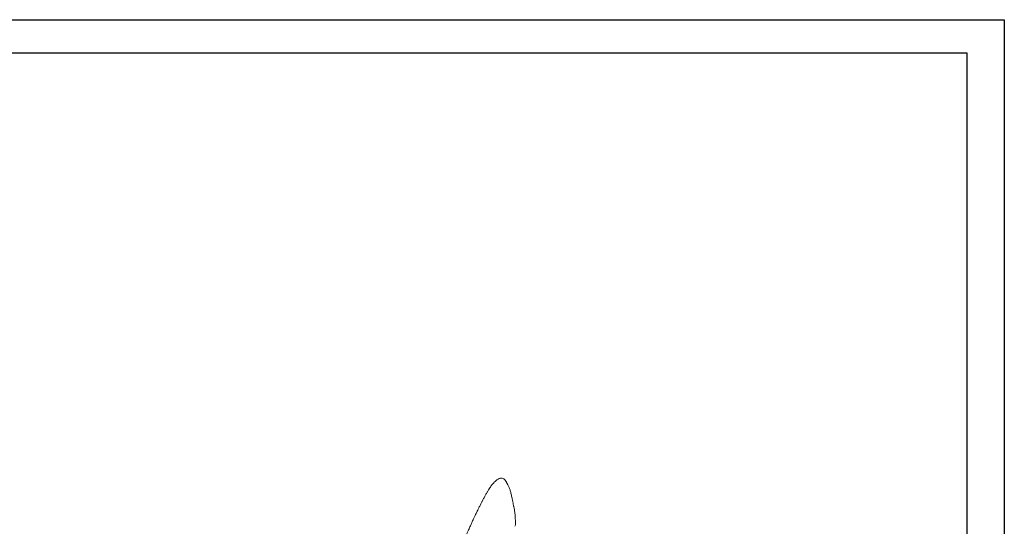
# Model space of a CAD drawing. Header units: millimetres. Extents: x 0 to 420, y 0 to 297.
# Tile 4 of 4: x 210 to 420, y 189 to 297. Entities that reach past the tile are written whole.
import ezdxf

# ---------------------------------------------------------------- set-up
doc = ezdxf.new("R2010")
doc.units = ezdxf.units.MM
doc.layers.add('AM_BOR', color=7, linetype='Continuous')

msp = doc.modelspace()

# ---------------------------------------------------------------- linework, layer by layer
at = {"color": 218, "linetype": 'Continuous', "lineweight": 30}
for p, q in [((7, 289.96), (412, 289.96)), ((412, 289.96), (412, 7))]:
    msp.add_line(p, q, dxfattribs=at)
at = {"color": 7, "linetype": 'Continuous', "lineweight": 15}
for points, knots in [([(315.38, 193.22), (315.38, 193.24), (315.36, 193.31), (315.33, 193.48), (315.28, 193.73), (315.22, 194.02), (315.16, 194.33), (315.09, 194.68), (315, 195.06), (314.89, 195.61), (314.74, 196.27), (314.53, 196.95), (314.3, 197.48), (314.12, 197.84), (314.03, 198.01), (313.97, 198.14), (313.92, 198.24), (313.87, 198.33), (313.82, 198.44), (313.74, 198.58), (313.64, 198.74), (313.53, 198.9), (313.34, 199.1), (313.09, 199.28), (312.77, 199.35), (312.49, 199.32), (312.24, 199.23), (312.02, 199.12), (311.78, 198.97), (311.52, 198.76), (311.24, 198.49), (310.97, 198.18), (310.73, 197.88), (310.51, 197.58), (310.27, 197.23), (310, 196.8), (309.7, 196.3), (309.37, 195.74), (309.04, 195.14), (308.72, 194.54), (308.41, 193.94), (308.11, 193.33), (307.77, 192.66), (307.42, 191.94), (307.11, 191.29), (306.83, 190.71), (306.62, 190.25), (306.44, 189.86), (306.26, 189.47), (306.09, 189.08), (305.91, 188.71), (305.74, 188.32), (305.49, 187.75), (305.17, 187.02), (304.77, 186.07), (304.3, 184.97), (303.76, 183.64), (303.14, 182.06), (302.45, 180.21), (301.75, 178.22), (301.07, 176.15), (300.41, 174.1), (299.8, 172.16), (299.21, 170.28), (298.62, 168.46), (298.01, 166.65), (297.41, 164.95), (296.81, 163.33), (296.22, 161.8), (295.75, 160.54), (295.37, 159.55), (295.08, 158.8), (294.8, 158.05), (294.51, 157.29), (294.21, 156.49), (293.88, 155.58), (293.5, 154.48), (293.09, 153.15), (292.72, 151.75), (292.44, 150.52), (292.34, 149.81), (292.3, 149.54)], [0, 0, 0, 0, 0.001361, 0.004583, 0.010805, 0.017268, 0.024094, 0.032144, 0.041597, 0.051537, 0.07387, 0.094498, 0.114794, 0.121492, 0.126828, 0.130702, 0.133058, 0.135601, 0.139418, 0.145617, 0.153683, 0.163452, 0.173449, 0.196632, 0.218837, 0.239225, 0.253189, 0.265794, 0.279096, 0.293972, 0.310313, 0.325251, 0.337997, 0.349056, 0.361379, 0.375699, 0.391062, 0.406022, 0.420671, 0.43494, 0.446661, 0.459114, 0.472256, 0.486028, 0.49978, 0.508015, 0.514804, 0.520229, 0.524487, 0.52882, 0.535652, 0.543918, 0.552876, 0.565904, 0.580095, 0.595419, 0.611673, 0.63396, 0.657406, 0.681775, 0.70693, 0.730861, 0.752848, 0.772936, 0.794058, 0.813605, 0.832219, 0.849918, 0.866733, 0.883131, 0.891308, 0.899509, 0.907758, 0.916076, 0.924481, 0.934064, 0.94604, 0.960393, 0.97712, 0.991253, 1, 1, 1, 1]), ([(315.63, 189.05), (315.67, 189.15), (315.74, 189.34), (315.72, 189.69), (315.72, 190.12), (315.71, 190.67), (315.67, 191.26), (315.62, 191.8), (315.55, 192.38), (315.48, 192.87), (315.41, 193.14), (315.39, 193.22)], [0, 0, 0, 0, 0.082751, 0.156504, 0.232067, 0.356682, 0.481505, 0.597799, 0.717013, 0.915557, 1, 1, 1, 1])]:
    msp.add_open_spline(points, degree=3, knots=knots, dxfattribs=at)
at = {"layer": 'AM_BOR', "color": 7}
for p, q in [((0, 297), (420, 297)), ((420, 297), (420, 0))]:
    msp.add_line(p, q, dxfattribs=at)

doc.saveas('drawing.dxf')
